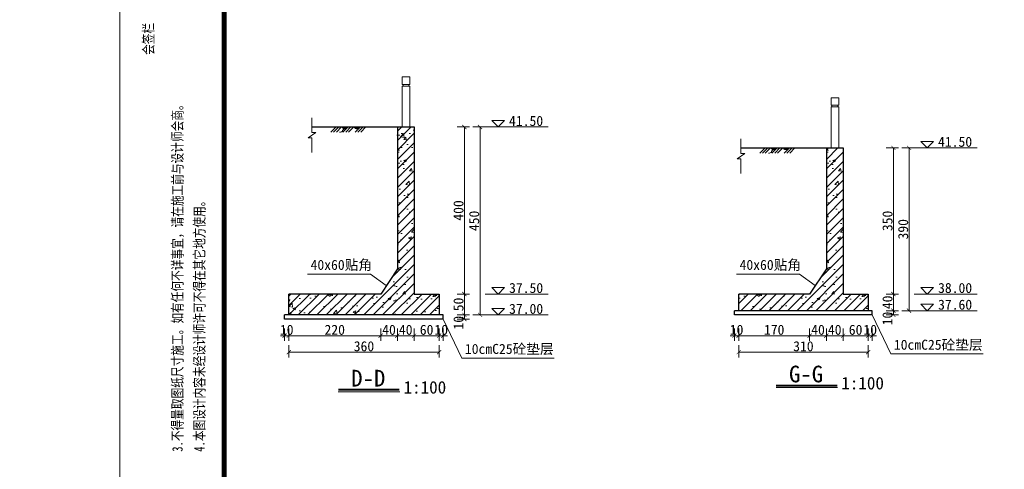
# Model space of a CAD drawing. Extents: x -13074 to 1448651, y 3648755 to 8081248.
# Tile 76 of 173: x 559706 to 559942, y 3858549 to 3858657. Entities that reach past the tile are written whole.
import ezdxf

# ---------------------------------------------------------------- set-up
doc = ezdxf.new("R2010")
doc.units = 0
doc.header["$PDMODE"] = 32
doc.header["$PDSIZE"] = 0.2
doc.layers.get('0').update_dxf_attribs({"linetype": 'CONTINUOUS'})
doc.layers.get('Defpoints').update_dxf_attribs({"linetype": 'CONTINUOUS'})
for name, color, linetype, lineweight in [('0.09折线', 6, 'CONTINUOUS', 9), ('0.09标注线', 3, 'CONTINUOUS', 9), ('0.13填充', 8, 'CONTINUOUS', 9), ('0.30粗线', 7, 'CONTINUOUS', 30), ('SHEET', 1, 'CONTINUOUS', 15), ('文字', 7, 'CONTINUOUS', 15), ('新建路', 7, 'CONTINUOUS', 40), ('细实线', 3, 'CONTINUOUS', 20)]:
    doc.layers.add(name, color=color, linetype=linetype, lineweight=lineweight)
doc.layers.add('DIM', color=3, linetype='CONTINUOUS')
doc.layers.add('PUB_DIM', color=3, linetype='CONTINUOUS')
doc.styles.add('-仿宋_GB2312', font='FangSong_GB2312.ttf')
doc.styles.add('FHZ', font='FangSong_GB2312.ttf', dxfattribs={"width": 0.7070000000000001, "height": 300})
doc.styles.add('TSSD_Dimension', font='tssdeng.shx', dxfattribs={"width": 0.7, "bigfont": '1hztxt.shx'})
doc.dimstyles.new('TSSD_100_100', dxfattribs={"dimtxt": 300, "dimasz": 100, "dimexe": 100, "dimexo": 250, "dimgap": 100, "dimtad": 1, "dimdec": 0, "dimzin": 0, "dimdsep": 46, "dimtxsty": 'TSSD_Dimension', "dimblk": 'ARCHTICK', "dimcen": 0, "dimdle": 100, "dimclrt": 7, "dimadec": 0, "dimazin": 0, "dimtfac": 1, "dimtdec": 0, "dimtix": 1, "dimtmove": 2, "dimatfit": 3, "dimfxl": 1, "dimtolj": 1, "dimtzin": 0, "dimarcsym": 0})
doc.dimstyles.new('zzzz STANDARD', dxfattribs={"dimtxt": 2.3, "dimasz": 1, "dimexe": 1.25, "dimexo": 1.5, "dimgap": 0.2, "dimtad": 1, "dimdec": 0, "dimlfac": 10, "dimzin": 0, "dimdsep": 46, "dimtxsty": '-仿宋_GB2312', "dimblk": 'ARCHTICK', "dimcen": 0.09, "dimadec": 0, "dimazin": 0, "dimtfac": 1, "dimtdec": 0, "dimtix": 1, "dimtmove": 2, "dimatfit": 3, "dimfxl": 1.7, "dimfxlon": 1, "dimtolj": 1, "dimtzin": 0, "dimlwd": 9, "dimlwe": 9, "dimarcsym": 0})

# ---------------------------------------------------------------- blocks, each defined once
blk = doc.blocks.new('_ARCHTICK')
at = {"color": 0, "linetype": 'ByBlock', "const_width": 0.15}
blk.add_lwpolyline([(-0.5, -0.5), (0.5, 0.5)], dxfattribs=at)
blk = doc.blocks.new('*D2211')
at = {"layer": 'Defpoints', "color": 0, "linetype": 'Continuous', "lineweight": 13}
for p in [(559800.331244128, 3858630.921329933), (559806.331244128, 3858585.921329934), (559816.1254303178, 3858585.921329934)]:
    blk.add_point(p, dxfattribs=at)
at = {"layer": '新建路', "color": 0, "linetype": 'Continuous', "lineweight": 9}
for p, q in [((559814.4254303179, 3858630.921329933), (559817.3754303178, 3858630.921329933)), ((559816.1254303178, 3858630.921329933), (559816.1254303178, 3858585.921329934)), ((559814.4254303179, 3858585.921329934), (559817.3754303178, 3858585.921329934))]:
    blk.add_line(p, q, dxfattribs=at)
for p, rotation in [((559816.1254303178, 3858630.921329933), 90), ((559816.1254303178, 3858585.921329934), 270)]:
    blk.add_blockref('_ARCHTICK', p, dxfattribs=dict(at, rotation=rotation))
at = {"layer": '新建路', "color": 0, "linetype": 'Continuous', "lineweight": 13, "insert": (559814.7254303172, 3858608.421329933), "char_height": 2.4, "attachment_point": 5, "rotation": 90, "style": '-仿宋_GB2312'}
blk.add_mtext('\\A1;450', dxfattribs=at)
blk = doc.blocks.new('*D2216')
at = {"layer": 'Defpoints', "color": 0, "linetype": 'Continuous', "lineweight": 13}
for p in [(559806.331244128, 3858590.921329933), (559770.331244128, 3858585.921329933), (559770.331244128, 3858576.99693654)]:
    blk.add_point(p, dxfattribs=at)
at = {"layer": '新建路', "color": 0, "linetype": 'Continuous', "lineweight": 9}
for p, q in [((559770.331244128, 3858578.69693654), (559770.331244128, 3858575.74693654)), ((559806.331244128, 3858578.69693654), (559806.331244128, 3858575.74693654)), ((559806.331244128, 3858576.99693654), (559770.331244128, 3858576.99693654))]:
    blk.add_line(p, q, dxfattribs=at)
at = {"layer": '新建路', "color": 0, "linetype": 'Continuous', "lineweight": 9, "rotation": 180}
blk.add_blockref('_ARCHTICK', (559770.331244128, 3858576.99693654), dxfattribs=at)
at = {"layer": '新建路', "color": 0, "linetype": 'Continuous', "lineweight": 9}
blk.add_blockref('_ARCHTICK', (559806.331244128, 3858576.99693654), dxfattribs=at)
at = {"layer": '新建路', "color": 0, "linetype": 'Continuous', "lineweight": 13, "insert": (559788.331244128, 3858578.39693654), "char_height": 2.4, "attachment_point": 5, "style": '-仿宋_GB2312'}
blk.add_mtext('\\A1;360', dxfattribs=at)
blk = doc.blocks.new('*D2683')
at = {"layer": 'Defpoints', "color": 0, "linetype": 'Continuous', "lineweight": 13}
for p in [(559806.331244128, 3858585.921329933), (559807.331244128, 3858585.921329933), (559807.331244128, 3858580.93664766)]:
    blk.add_point(p, dxfattribs=at)
at = {"layer": '新建路', "color": 0, "linetype": 'Continuous', "lineweight": 9}
for p, q in [((559806.331244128, 3858582.63664766), (559806.331244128, 3858579.68664766)), ((559807.331244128, 3858582.63664766), (559807.331244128, 3858579.68664766)), ((559806.331244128, 3858580.93664766), (559805.331244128, 3858580.93664766)), ((559806.331244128, 3858580.93664766), (559807.331244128, 3858580.93664766)), ((559807.331244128, 3858580.93664766), (559808.331244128, 3858580.93664766))]:
    blk.add_line(p, q, dxfattribs=at)
blk.add_blockref('_ARCHTICK', (559806.331244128, 3858580.93664766), dxfattribs=at)
at = {"layer": '新建路', "color": 0, "linetype": 'Continuous', "lineweight": 9, "rotation": 180}
blk.add_blockref('_ARCHTICK', (559807.331244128, 3858580.93664766), dxfattribs=at)
at = {"layer": '新建路', "color": 0, "linetype": 'Continuous', "lineweight": 13, "insert": (559806.831244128, 3858582.33664766), "char_height": 2.4, "attachment_point": 5, "style": '-仿宋_GB2312'}
blk.add_mtext('\\A1;10', dxfattribs=at)
blk = doc.blocks.new('*D2687')
at = {"layer": 'Defpoints', "color": 0, "linetype": 'Continuous', "lineweight": 13}
for p in [(559769.331244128, 3858585.921329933), (559770.331244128, 3858585.921329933), (559769.331244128, 3858580.93664766)]:
    blk.add_point(p, dxfattribs=at)
at = {"layer": '新建路', "color": 0, "linetype": 'Continuous', "lineweight": 9}
for p, q in [((559769.331244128, 3858582.63664766), (559769.331244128, 3858579.68664766)), ((559770.331244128, 3858582.63664766), (559770.331244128, 3858579.68664766)), ((559769.331244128, 3858580.93664766), (559768.331244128, 3858580.93664766)), ((559770.331244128, 3858580.93664766), (559769.331244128, 3858580.93664766)), ((559770.331244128, 3858580.93664766), (559771.331244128, 3858580.93664766))]:
    blk.add_line(p, q, dxfattribs=at)
blk.add_blockref('_ARCHTICK', (559769.331244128, 3858580.93664766), dxfattribs=at)
at = {"layer": '新建路', "color": 0, "linetype": 'Continuous', "lineweight": 9, "rotation": 180}
blk.add_blockref('_ARCHTICK', (559770.331244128, 3858580.93664766), dxfattribs=at)
at = {"layer": '新建路', "color": 0, "linetype": 'Continuous', "lineweight": 13, "insert": (559769.831244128, 3858582.33664766), "char_height": 2.4, "attachment_point": 5, "style": '-仿宋_GB2312'}
blk.add_mtext('\\A1;10', dxfattribs=at)
blk = doc.blocks.new('*D1656')
at = {"layer": 'Defpoints', "color": 0, "lineweight": 13}
for p in [(795705.9595204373, 267580.8669676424), (795535.205362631, 266220.4204991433), (795732.5029125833, 266163.840829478), (795133.8403867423, 265864.5095665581), (795133.8403867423, 265864.509566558)]:
    blk.add_point(p, dxfattribs=at)
at = {"layer": 'PUB_DIM', "color": 0, "lineweight": -2}
blk.add_arc((795133.8403867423, 265864.5095665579), 536.4386598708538, 26.5650511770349, 71.56505117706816, dxfattribs=at)
at = {"layer": 'PUB_DIM', "color": 0, "lineweight": -2, "xscale": 100, "yscale": 100, "zscale": 100}
for p, rotation in [((795303.4771857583, 266373.419963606), 161.5650511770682), ((795613.6457104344, 266104.4122284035), 296.5650511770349)]:
    blk.add_blockref('_ARCHTICK', p, dxfattribs=dict(at, rotation=rotation))
blk = doc.blocks.new('*D2994')
at = {"layer": 'Defpoints', "color": 0, "linetype": 'Continuous', "lineweight": 13}
for p in [(559903.0536054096, 3858625.921329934), (559909.0536054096, 3858586.921329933), (559918.8477915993, 3858586.921329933)]:
    blk.add_point(p, dxfattribs=at)
at = {"layer": '新建路', "color": 0, "linetype": 'Continuous', "lineweight": 9}
for p, q in [((559917.1477915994, 3858625.921329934), (559920.0977915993, 3858625.921329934)), ((559918.8477915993, 3858625.921329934), (559918.8477915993, 3858586.921329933)), ((559917.1477915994, 3858586.921329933), (559920.0977915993, 3858586.921329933))]:
    blk.add_line(p, q, dxfattribs=at)
for p, rotation in [((559918.8477915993, 3858625.921329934), 90), ((559918.8477915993, 3858586.921329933), 270)]:
    blk.add_blockref('_ARCHTICK', p, dxfattribs=dict(at, rotation=rotation))
at = {"layer": '新建路', "color": 0, "linetype": 'Continuous', "lineweight": 13, "insert": (559917.4477915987, 3858606.421329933), "char_height": 2.4, "attachment_point": 5, "rotation": 90, "style": '-仿宋_GB2312'}
blk.add_mtext('\\A1;390', dxfattribs=at)
blk = doc.blocks.new('*D2999')
at = {"layer": 'Defpoints', "color": 0, "linetype": 'Continuous', "lineweight": 13}
for p in [(559909.0536054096, 3858590.921329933), (559878.0536054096, 3858586.921329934), (559878.0536054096, 3858576.99693654)]:
    blk.add_point(p, dxfattribs=at)
at = {"layer": '新建路', "color": 0, "linetype": 'Continuous', "lineweight": 9}
for p, q in [((559878.0536054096, 3858578.69693654), (559878.0536054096, 3858575.74693654)), ((559909.0536054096, 3858578.69693654), (559909.0536054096, 3858575.74693654)), ((559909.0536054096, 3858576.99693654), (559878.0536054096, 3858576.99693654))]:
    blk.add_line(p, q, dxfattribs=at)
at = {"layer": '新建路', "color": 0, "linetype": 'Continuous', "lineweight": 9, "rotation": 180}
blk.add_blockref('_ARCHTICK', (559878.0536054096, 3858576.99693654), dxfattribs=at)
at = {"layer": '新建路', "color": 0, "linetype": 'Continuous', "lineweight": 9}
blk.add_blockref('_ARCHTICK', (559909.0536054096, 3858576.99693654), dxfattribs=at)
at = {"layer": '新建路', "color": 0, "linetype": 'Continuous', "lineweight": 13, "insert": (559893.5536054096, 3858578.39693654), "char_height": 2.4, "attachment_point": 5, "style": '-仿宋_GB2312'}
blk.add_mtext('\\A1;310', dxfattribs=at)
blk = doc.blocks.new('*D3000')
at = {"layer": 'Defpoints', "color": 0, "linetype": 'Continuous', "lineweight": 13}
for p in [(559909.0536054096, 3858586.921329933), (559910.0536054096, 3858586.921329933), (559910.0536054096, 3858580.93664766)]:
    blk.add_point(p, dxfattribs=at)
at = {"layer": '新建路', "color": 0, "linetype": 'Continuous', "lineweight": 9}
for p, q in [((559909.0536054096, 3858582.63664766), (559909.0536054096, 3858579.68664766)), ((559910.0536054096, 3858582.63664766), (559910.0536054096, 3858579.68664766)), ((559909.0536054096, 3858580.93664766), (559908.0536054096, 3858580.93664766)), ((559909.0536054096, 3858580.93664766), (559910.0536054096, 3858580.93664766)), ((559910.0536054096, 3858580.93664766), (559911.0536054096, 3858580.93664766))]:
    blk.add_line(p, q, dxfattribs=at)
blk.add_blockref('_ARCHTICK', (559909.0536054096, 3858580.93664766), dxfattribs=at)
at = {"layer": '新建路', "color": 0, "linetype": 'Continuous', "lineweight": 9, "rotation": 180}
blk.add_blockref('_ARCHTICK', (559910.0536054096, 3858580.93664766), dxfattribs=at)
at = {"layer": '新建路', "color": 0, "linetype": 'Continuous', "lineweight": 13, "insert": (559909.5536054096, 3858582.33664766), "char_height": 2.4, "attachment_point": 5, "style": '-仿宋_GB2312'}
blk.add_mtext('\\A1;10', dxfattribs=at)
blk = doc.blocks.new('*D3002')
at = {"layer": 'Defpoints', "color": 0, "linetype": 'Continuous', "lineweight": 13}
for p in [(559877.0536054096, 3858586.921329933), (559878.0536054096, 3858586.921329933), (559877.0536054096, 3858580.93664766)]:
    blk.add_point(p, dxfattribs=at)
at = {"layer": '新建路', "color": 0, "linetype": 'Continuous', "lineweight": 9}
for p, q in [((559877.0536054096, 3858582.63664766), (559877.0536054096, 3858579.68664766)), ((559878.0536054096, 3858582.63664766), (559878.0536054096, 3858579.68664766)), ((559877.0536054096, 3858580.93664766), (559876.0536054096, 3858580.93664766)), ((559878.0536054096, 3858580.93664766), (559877.0536054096, 3858580.93664766)), ((559878.0536054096, 3858580.93664766), (559879.0536054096, 3858580.93664766))]:
    blk.add_line(p, q, dxfattribs=at)
blk.add_blockref('_ARCHTICK', (559877.0536054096, 3858580.93664766), dxfattribs=at)
at = {"layer": '新建路', "color": 0, "linetype": 'Continuous', "lineweight": 9, "rotation": 180}
blk.add_blockref('_ARCHTICK', (559878.0536054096, 3858580.93664766), dxfattribs=at)
at = {"layer": '新建路', "color": 0, "linetype": 'Continuous', "lineweight": 13, "insert": (559877.5536054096, 3858582.33664766), "char_height": 2.4, "attachment_point": 5, "style": '-仿宋_GB2312'}
blk.add_mtext('\\A1;10', dxfattribs=at)
blk = doc.blocks.new('123')
at = {"layer": 'PUB_DIM', "color": 7}
dim = blk.add_angular_dim_2l(base=(795535.205362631, 266220.4204991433), line1=((795732.5029125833, 266163.840829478), (795133.8403867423, 265864.5095665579)), line2=((795133.8403867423, 265864.5095665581), (795705.9595204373, 267580.8669676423)), text=' ', dimstyle='TSSD_100_100', dxfattribs=at)
dim.commit()
dim.dimension.update_dxf_attribs({"geometry": '*D1656', "text_midpoint": (426562.1341325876, 722353.3214337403)})

msp = doc.modelspace()

# ---------------------------------------------------------------- hatches: boundary and pattern name
at = {"layer": '0.09标注线', "linetype": 'Continuous', "lineweight": 13}
h = msp.add_hatch(dxfattribs=at)
h.set_pattern_fill('ANSI31', color=256, scale=0.5, style=0)
h.set_pattern_definition([(45, (559770.331244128, 3858585.921329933), (-1.122532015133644, 1.122532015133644), [])])
h.paths.add_polyline_path([(559806.331244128, 3858585.921329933), (559806.3312441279, 3858590.921329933), (559800.3312441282, 3858590.921329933), (559800.331244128, 3858630.921329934), (559796.331244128, 3858630.921329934), (559796.331244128, 3858596.921329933), (559792.3312441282, 3858590.921329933), (559770.3312441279, 3858590.921329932), (559770.331244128, 3858585.921329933)])
h = msp.add_hatch(dxfattribs=at)
h.set_pattern_fill('混凝土2', color=256, style=0)
h.set_pattern_definition([(49.99999999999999, (559770.331244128, 3858585.921329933), (7.172601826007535, -0.6275213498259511), [0.75, -8.25]), (355, (559770.331244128, 3858585.921329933), (-1.38751333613, 7.521921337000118), [0.6, -6.6]), (100.4514, (559770.9289609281, 3858585.869036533), (5.785093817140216, 6.894395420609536), [0.6374019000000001, -7.01142112]), (46.18420000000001, (559770.331244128, 3858587.921329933), (10.67241048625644, -1.655190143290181), [1.125, -12.375]), (96.6356, (559771.2206115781, 3858587.783396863), (9.346627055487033, 9.741178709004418), [0.95610288, -10.51713]), (351.1842, (559770.331244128, 3858587.921329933), (9.346619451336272, 9.741186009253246), [0.9, -9.9]), (21, (559771.331244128, 3858587.421329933), (5.969070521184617, -4.026188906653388), [0.75, -8.25]), (326.0000000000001, (559771.331244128, 3858587.421329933), (2.433153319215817, 7.25150045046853), [0.6, -6.6]), (71.4514, (559771.828666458, 3858587.085813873), (8.4022262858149, 3.225304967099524), [0.6374019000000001, -7.01142112]), (37.50000000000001, (559770.331244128, 3858585.921329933), (0.1215985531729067, 3.328938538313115), [0, -6.52, 0, -6.7, 0, -6.625]), (7.499999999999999, (559770.331244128, 3858585.921329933), (2.630695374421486, 3.944117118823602), [0, -3.82, 0, -6.37, 0, -2.525]), (327.5, (559768.1012441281, 3858585.921329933), (5.338224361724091, -0.225548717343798), [0, -2.5, 0, -7.8, 0, -10.35]), (317.5, (559767.1012441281, 3858585.921329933), (5.831861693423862, 1.001049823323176), [0, -3.25, 0, -5.18, 0, -7.35])])
h.paths.add_polyline_path([(559800.331244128, 3858630.921329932), (559796.331244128, 3858630.921329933), (559796.331244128, 3858596.921329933), (559792.3312441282, 3858590.921329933), (559770.3312441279, 3858590.921329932), (559770.331244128, 3858585.921329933), (559806.3312441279, 3858585.921329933), (559806.331244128, 3858590.921329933), (559800.331244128, 3858590.921329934)])
h = msp.add_hatch(dxfattribs=at)
h.set_pattern_fill('ANSI31', color=256, scale=0.5, style=0)
h.set_pattern_definition([(45, (559873.0536054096, 3858585.921329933), (-1.122532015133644, 1.122532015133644), [])])
h.paths.add_polyline_path([(559909.0536054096, 3858586.921329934), (559909.0536054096, 3858590.921329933), (559903.0536054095, 3858590.921329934), (559903.0536054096, 3858625.921329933), (559899.0536054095, 3858625.921329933), (559899.0536054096, 3858596.921329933), (559895.0536054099, 3858590.921329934), (559878.0536054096, 3858590.921329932), (559878.0536054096, 3858586.921329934)])
h = msp.add_hatch(dxfattribs=at)
h.set_pattern_fill('混凝土2', color=256, style=0)
h.set_pattern_definition([(49.99999999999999, (559873.0536054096, 3858585.921329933), (7.172601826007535, -0.6275213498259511), [0.75, -8.25]), (355, (559873.0536054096, 3858585.921329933), (-1.38751333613, 7.521921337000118), [0.6, -6.6]), (100.4514, (559873.6513222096, 3858585.869036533), (5.785093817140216, 6.894395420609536), [0.6374018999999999, -7.011421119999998]), (46.18420000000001, (559873.0536054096, 3858587.921329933), (10.67241048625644, -1.655190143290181), [1.125, -12.375]), (96.6356, (559873.9429728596, 3858587.783396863), (9.346627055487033, 9.741178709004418), [0.95610288, -10.51713]), (351.1842, (559873.0536054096, 3858587.921329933), (9.346619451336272, 9.741186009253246), [0.9, -9.9]), (21, (559874.0536054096, 3858587.421329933), (5.969070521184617, -4.026188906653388), [0.75, -8.25]), (326.0000000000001, (559874.0536054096, 3858587.421329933), (2.433153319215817, 7.25150045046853), [0.6, -6.6]), (71.4514, (559874.5510277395, 3858587.085813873), (8.4022262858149, 3.225304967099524), [0.6374019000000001, -7.01142112]), (37.50000000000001, (559873.0536054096, 3858585.921329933), (0.1215985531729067, 3.328938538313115), [0, -6.52, 0, -6.7, 0, -6.625]), (7.499999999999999, (559873.0536054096, 3858585.921329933), (2.630695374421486, 3.944117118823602), [0, -3.82, 0, -6.37, 0, -2.525]), (327.5, (559870.8236054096, 3858585.921329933), (5.338224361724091, -0.225548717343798), [0, -2.5, 0, -7.8, 0, -10.35]), (317.5, (559869.8236054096, 3858585.921329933), (5.831861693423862, 1.001049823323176), [0, -3.25, 0, -5.18, 0, -7.35])])
h.paths.add_polyline_path([(559903.0536054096, 3858625.921329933), (559899.0536054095, 3858625.921329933), (559899.0536054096, 3858596.921329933), (559895.0536054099, 3858590.921329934), (559878.0536054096, 3858590.921329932), (559878.0536054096, 3858586.921329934), (559909.0536054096, 3858586.921329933), (559909.0536054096, 3858590.921329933), (559903.0536054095, 3858590.921329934)])
at = {"layer": '0.13填充'}
h = msp.add_hatch(color=256, dxfattribs=at)
edge = h.paths.add_edge_path()
edge.add_ellipse((559783.6287314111, 3858631.051051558), major_axis=(0, -0.6874260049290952), ratio=0.9642642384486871, start_angle=280.8772955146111, end_angle=439.1227044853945)
edge.add_line((559784.2796824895, 3858630.921329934), (559782.9777803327, 3858630.921329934))
h = msp.add_hatch(color=256, dxfattribs=at)
edge = h.paths.add_edge_path()
edge.add_ellipse((559786.5443980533, 3858631.051051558), major_axis=(0, -0.6874260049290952), ratio=0.9642642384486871, start_angle=280.8772955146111, end_angle=439.1227044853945)
edge.add_line((559787.195349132, 3858630.921329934), (559785.8934469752, 3858630.921329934))
h = msp.add_hatch(color=256, dxfattribs=at)
edge = h.paths.add_edge_path()
edge.add_ellipse((559886.3510926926, 3858626.051051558), major_axis=(0, -0.6874260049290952), ratio=0.9642642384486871, start_angle=280.8772955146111, end_angle=439.1227044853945)
edge.add_line((559887.002043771, 3858625.921329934), (559885.7001416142, 3858625.921329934))
h = msp.add_hatch(color=256, dxfattribs=at)
edge = h.paths.add_edge_path()
edge.add_ellipse((559889.2667593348, 3858626.051051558), major_axis=(0, -0.6874260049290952), ratio=0.9642642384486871, start_angle=280.8772955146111, end_angle=439.1227044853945)
edge.add_line((559889.9177104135, 3858625.921329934), (559888.6158082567, 3858625.921329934))

# ---------------------------------------------------------------- linework, layer by layer
at = {"layer": '0.09折线', "color": 7}
for p, q in [((559797.4781801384, 3858641.121329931), (559797.4781801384, 3858642.92132993)), ((559799.2781801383, 3858642.92132993), (559797.4781801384, 3858642.92132993)), ((559797.4781801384, 3858641.121329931), (559797.4781801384, 3858642.92132993)), ((559799.2781801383, 3858642.92132993), (559797.4781801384, 3858642.92132993)), ((559797.4781801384, 3858641.121329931), (559797.4781801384, 3858642.92132993)), ((559799.2781801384, 3858642.92132993), (559797.4781801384, 3858642.92132993)), ((559799.2781801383, 3858641.121329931), (559799.2781801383, 3858642.92132993)), ((559799.2781801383, 3858641.121329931), (559799.2781801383, 3858642.92132993)), ((559799.2781801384, 3858641.121329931), (559799.2781801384, 3858642.92132993)), ((559799.2781801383, 3858641.121329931), (559797.4781801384, 3858641.121329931)), ((559799.2781801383, 3858641.121329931), (559797.4781801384, 3858641.121329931)), ((559799.2781801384, 3858641.121329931), (559797.4781801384, 3858641.121329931)), ((559799.2781801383, 3858641.121329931), (559797.4781801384, 3858641.121329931)), ((559799.2781801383, 3858641.121329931), (559797.4781801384, 3858641.121329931)), ((559799.2781801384, 3858641.121329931), (559797.4781801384, 3858641.121329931)), ((559797.4781801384, 3858630.92132993), (559797.4781801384, 3858640.72132993)), ((559799.2781801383, 3858640.72132993), (559797.4781801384, 3858640.72132993)), ((559797.4781801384, 3858630.92132993), (559797.4781801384, 3858640.72132993)), ((559799.2781801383, 3858640.72132993), (559797.4781801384, 3858640.72132993)), ((559797.4781801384, 3858630.92132993), (559797.4781801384, 3858640.72132993)), ((559799.2781801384, 3858640.72132993), (559797.4781801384, 3858640.72132993)), ((559799.2781801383, 3858640.72132993), (559797.4781801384, 3858640.72132993)), ((559799.2781801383, 3858640.72132993), (559797.4781801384, 3858640.72132993)), ((559799.2781801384, 3858640.72132993), (559797.4781801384, 3858640.72132993)), ((559797.6781801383, 3858640.72132993), (559797.6781801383, 3858641.121329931)), ((559797.6781801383, 3858640.72132993), (559797.6781801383, 3858641.121329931)), ((559797.6781801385, 3858640.72132993), (559797.6781801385, 3858641.121329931)), ((559797.6781801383, 3858640.72132993), (559797.6781801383, 3858641.121329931)), ((559797.6781801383, 3858640.72132993), (559797.6781801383, 3858641.121329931)), ((559797.6781801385, 3858640.72132993), (559797.6781801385, 3858641.121329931)), ((559799.0781801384, 3858640.72132993), (559799.0781801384, 3858641.121329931)), ((559799.0781801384, 3858640.72132993), (559799.0781801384, 3858641.121329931)), ((559799.0781801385, 3858640.72132993), (559799.0781801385, 3858641.121329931)), ((559799.0781801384, 3858640.72132993), (559799.0781801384, 3858641.121329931)), ((559799.0781801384, 3858640.72132993), (559799.0781801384, 3858641.121329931)), ((559799.0781801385, 3858640.72132993), (559799.0781801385, 3858641.121329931)), ((559799.2781801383, 3858640.72132993), (559799.2781801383, 3858630.92132993)), ((559799.2781801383, 3858640.72132993), (559799.2781801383, 3858630.92132993)), ((559799.2781801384, 3858640.72132993), (559799.2781801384, 3858630.92132993)), ((559900.2005414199, 3858636.121329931), (559900.2005414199, 3858637.92132993)), ((559902.0005414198, 3858637.92132993), (559900.2005414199, 3858637.92132993)), ((559900.2005414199, 3858636.121329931), (559900.2005414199, 3858637.92132993)), ((559902.0005414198, 3858637.92132993), (559900.2005414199, 3858637.92132993)), ((559900.2005414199, 3858636.121329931), (559900.2005414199, 3858637.92132993)), ((559902.00054142, 3858637.92132993), (559900.2005414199, 3858637.92132993)), ((559902.0005414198, 3858636.121329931), (559902.0005414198, 3858637.92132993)), ((559902.0005414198, 3858636.121329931), (559902.0005414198, 3858637.92132993)), ((559902.00054142, 3858636.121329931), (559902.00054142, 3858637.92132993)), ((559902.0005414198, 3858636.121329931), (559900.2005414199, 3858636.121329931)), ((559902.0005414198, 3858636.121329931), (559900.2005414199, 3858636.121329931)), ((559902.00054142, 3858636.121329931), (559900.2005414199, 3858636.121329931)), ((559902.0005414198, 3858636.121329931), (559900.2005414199, 3858636.121329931)), ((559902.0005414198, 3858636.121329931), (559900.2005414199, 3858636.121329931)), ((559902.00054142, 3858636.121329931), (559900.2005414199, 3858636.121329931)), ((559900.2005414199, 3858625.92132993), (559900.2005414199, 3858635.72132993)), ((559902.0005414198, 3858635.72132993), (559900.2005414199, 3858635.72132993)), ((559900.2005414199, 3858625.92132993), (559900.2005414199, 3858635.72132993)), ((559902.0005414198, 3858635.72132993), (559900.2005414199, 3858635.72132993)), ((559900.2005414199, 3858625.92132993), (559900.2005414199, 3858635.72132993)), ((559902.00054142, 3858635.72132993), (559900.2005414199, 3858635.72132993)), ((559902.0005414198, 3858635.72132993), (559900.2005414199, 3858635.72132993)), ((559902.0005414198, 3858635.72132993), (559900.2005414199, 3858635.72132993)), ((559902.00054142, 3858635.72132993), (559900.2005414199, 3858635.72132993)), ((559900.4005414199, 3858635.72132993), (559900.4005414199, 3858636.121329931)), ((559900.4005414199, 3858635.72132993), (559900.4005414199, 3858636.121329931)), ((559900.40054142, 3858635.72132993), (559900.40054142, 3858636.121329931)), ((559900.4005414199, 3858635.72132993), (559900.4005414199, 3858636.121329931)), ((559900.4005414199, 3858635.72132993), (559900.4005414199, 3858636.121329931)), ((559900.40054142, 3858635.72132993), (559900.40054142, 3858636.121329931)), ((559901.8005414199, 3858635.72132993), (559901.8005414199, 3858636.121329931)), ((559901.8005414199, 3858635.72132993), (559901.8005414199, 3858636.121329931)), ((559901.80054142, 3858635.72132993), (559901.80054142, 3858636.121329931)), ((559901.8005414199, 3858635.72132993), (559901.8005414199, 3858636.121329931)), ((559901.8005414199, 3858635.72132993), (559901.8005414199, 3858636.121329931)), ((559901.80054142, 3858635.72132993), (559901.80054142, 3858636.121329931)), ((559902.0005414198, 3858635.72132993), (559902.0005414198, 3858625.92132993)), ((559902.0005414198, 3858635.72132993), (559902.0005414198, 3858625.92132993)), ((559902.00054142, 3858635.72132993), (559902.00054142, 3858625.92132993))]:
    msp.add_line(p, q, dxfattribs=at)
at = {"layer": '0.09标注线', "linetype": 'Continuous', "lineweight": 13}
for p, q in [((559775.879829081, 3858629.596983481), (559775.879829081, 3858633.073989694)), ((559775.879829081, 3858624.8092989), (559775.879829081, 3858628.286305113)), ((559878.6021903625, 3858624.596983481), (559878.6021903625, 3858628.073989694)), ((559878.6021903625, 3858619.8092989), (559878.6021903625, 3858623.286305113)), ((559793.6697217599, 3858592.929046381), (559789.9251582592, 3858595.679551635)), ((559896.3920830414, 3858592.929046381), (559892.6475195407, 3858595.679551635)), ((559807.3312441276, 3858584.921329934), (559811.7489450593, 3858575.566133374)), ((559910.0536054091, 3858585.921329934), (559914.4713063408, 3858576.566133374))]:
    msp.add_line(p, q, dxfattribs=at)
at = {"layer": '0.09标注线'}
for p, q in [((559818.932330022, 3858632.460032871), (559820.4710329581, 3858630.921329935)), ((559818.932330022, 3858632.460032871), (559822.0097358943, 3858632.460032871)), ((559820.4710329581, 3858630.921329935), (559822.0097358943, 3858632.460032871)), ((559921.6546913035, 3858627.460032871), (559923.1933942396, 3858625.921329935)), ((559921.6546913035, 3858627.460032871), (559924.7320971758, 3858627.460032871)), ((559923.1933942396, 3858625.921329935), (559924.7320971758, 3858627.460032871)), ((559818.932330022, 3858592.46003287), (559820.4710329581, 3858590.921329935)), ((559818.932330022, 3858592.46003287), (559822.0097358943, 3858592.46003287)), ((559820.4710329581, 3858590.921329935), (559822.0097358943, 3858592.46003287)), ((559921.6546913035, 3858592.46003287), (559923.1933942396, 3858590.921329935)), ((559921.6546913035, 3858592.46003287), (559924.7320971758, 3858592.46003287)), ((559923.1933942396, 3858590.921329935), (559924.7320971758, 3858592.46003287)), ((559818.932330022, 3858587.460032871), (559820.4710329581, 3858585.921329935)), ((559818.932330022, 3858587.460032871), (559822.0097358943, 3858587.460032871)), ((559820.4710329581, 3858585.921329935), (559822.0097358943, 3858587.460032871)), ((559921.6546913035, 3858588.460032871), (559923.1933942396, 3858586.921329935)), ((559921.6546913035, 3858588.460032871), (559924.7320971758, 3858588.460032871)), ((559923.1933942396, 3858586.921329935), (559924.7320971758, 3858588.460032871))]:
    msp.add_line(p, q, dxfattribs=at)
at = {"layer": '0.09标注线', "ltscale": 0.005}
for p, q in [((559776.7747785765, 3858629.596983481), (559774.9848795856, 3858628.286305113)), ((559775.879829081, 3858629.596983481), (559776.7747785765, 3858629.596983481)), ((559774.9848795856, 3858628.286305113), (559775.879829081, 3858628.286305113)), ((559879.497139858, 3858624.596983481), (559877.7072408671, 3858623.286305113)), ((559877.7072408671, 3858623.286305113), (559878.6021903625, 3858623.286305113)), ((559878.6021903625, 3858624.596983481), (559879.497139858, 3858624.596983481))]:
    msp.add_line(p, q, dxfattribs=at)
at = {"layer": '0.09标注线', "color": 3, "lineweight": 13}
for p, q in [((559789.9251582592, 3858595.679551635), (559774.7982458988, 3858595.679551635)), ((559892.6475195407, 3858595.679551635), (559877.5206071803, 3858595.679551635))]:
    msp.add_line(p, q, dxfattribs=at)
at = {"layer": '0.09标注线', "color": 3, "lineweight": 9}
for p, q in [((559833.8584414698, 3858575.566133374), (559811.7489450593, 3858575.566133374)), ((559936.5808027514, 3858576.566133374), (559914.4713063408, 3858576.566133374))]:
    msp.add_line(p, q, dxfattribs=at)
at = {"layer": '0.13填充', "ltscale": 0.005}
for p, q in [((559887.0062418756, 3858568.498254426), (559901.7369535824, 3858568.498254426)), ((559782.1911361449, 3858567.498254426), (559796.9218478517, 3858567.498254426))]:
    msp.add_line(p, q, dxfattribs=at)
at = {"layer": '0.13填充', "lineweight": 40, "ltscale": 0.005}
for p, q in [((559887.062116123, 3858569.028180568), (559901.6026042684, 3858569.028180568)), ((559782.2470103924, 3858568.028180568), (559796.7874985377, 3858568.028180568))]:
    msp.add_line(p, q, dxfattribs=at)
at = {"layer": '0.30粗线'}
for p, q in [((559775.879829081, 3858630.921329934), (559800.331244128, 3858630.921329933)), ((559796.331244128, 3858630.921329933), (559796.331244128, 3858596.921329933)), ((559800.331244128, 3858630.921329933), (559800.331244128, 3858590.921329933)), ((559878.6021903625, 3858625.921329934), (559903.0536054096, 3858625.921329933)), ((559899.0536054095, 3858625.921329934), (559899.0536054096, 3858596.921329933)), ((559903.0536054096, 3858625.921329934), (559903.0536054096, 3858590.921329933)), ((559796.331244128, 3858596.921329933), (559792.331244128, 3858590.921329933)), ((559899.0536054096, 3858596.921329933), (559895.0536054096, 3858590.921329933)), ((559770.331244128, 3858585.921329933), (559770.331244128, 3858590.921329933)), ((559792.3312441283, 3858590.921329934), (559770.331244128, 3858590.921329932)), ((559800.331244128, 3858590.921329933), (559806.331244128, 3858590.921329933)), ((559806.331244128, 3858590.921329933), (559806.331244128, 3858585.921329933)), ((559878.0536054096, 3858586.921329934), (559878.0536054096, 3858590.921329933)), ((559895.0536054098, 3858590.921329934), (559878.0536054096, 3858590.921329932)), ((559903.0536054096, 3858590.921329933), (559909.0536054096, 3858590.921329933)), ((559909.0536054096, 3858590.921329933), (559909.0536054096, 3858586.921329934)), ((559807.331244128, 3858585.921329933), (559769.331244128, 3858585.921329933)), ((559769.331244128, 3858584.921329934), (559769.331244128, 3858585.921329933)), ((559807.331244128, 3858584.921329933), (559769.331244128, 3858584.921329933)), ((559807.331244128, 3858584.921329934), (559807.331244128, 3858585.921329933)), ((559910.0536054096, 3858586.921329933), (559877.0536054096, 3858586.921329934)), ((559877.0536054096, 3858585.921329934), (559877.0536054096, 3858586.921329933)), ((559910.0536054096, 3858585.921329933), (559877.0536054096, 3858585.921329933)), ((559910.0536054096, 3858585.921329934), (559910.0536054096, 3858586.921329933))]:
    msp.add_line(p, q, dxfattribs=at)
at = {"layer": 'SHEET', "color": 7}
msp.add_lwpolyline([(560149.8816027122, 3858485.488886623), (559729.8819288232, 3858485.488886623), (559729.8819288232, 3858782.488656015), (560149.8816027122, 3858782.488656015)], close=True, dxfattribs=at)
at = {"layer": 'SHEET', "color": 7, "const_width": 1.199999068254}
msp.add_lwpolyline([(559754.8819094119, 3858777.488659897), (560144.8816065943, 3858777.488659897), (560144.8816065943, 3858490.48888274), (559754.8819094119, 3858490.48888274)], close=True, dxfattribs=at)
at = {"layer": '新建路', "color": 3, "linetype": 'Continuous', "lineweight": 13}
for p, q in [((559832.4006234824, 3858630.921329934), (559817.3754303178, 3858630.921329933)), ((559935.1229847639, 3858625.921329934), (559920.0977915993, 3858625.921329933)), ((559832.4006234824, 3858590.921329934), (559817.3754303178, 3858590.921329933)), ((559935.1229847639, 3858590.921329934), (559920.0977915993, 3858590.921329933)), ((559832.4006234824, 3858585.921329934), (559817.3754303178, 3858585.921329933)), ((559935.1229847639, 3858586.921329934), (559920.0977915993, 3858586.921329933))]:
    msp.add_line(p, q, dxfattribs=at)
at = {"layer": '细实线', "ltscale": 5}
for p, q in [((559781.6415626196, 3858630.921329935), (559780.3843547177, 3858629.664122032)), ((559782.3068086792, 3858630.921329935), (559781.0496007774, 3858629.664122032)), ((559782.972054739, 3858630.921329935), (559781.7148468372, 3858629.664122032)), ((559784.557229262, 3858630.921329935), (559783.3000213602, 3858629.664122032)), ((559785.2224753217, 3858630.921329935), (559783.9652674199, 3858629.664122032)), ((559785.8877213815, 3858630.921329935), (559784.6305134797, 3858629.664122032)), ((559787.4728959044, 3858630.921329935), (559786.2156880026, 3858629.664122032)), ((559788.1381419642, 3858630.921329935), (559786.8809340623, 3858629.664122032)), ((559788.803388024, 3858630.921329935), (559787.5461801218, 3858629.664122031)), ((559884.3639239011, 3858625.921329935), (559883.1067159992, 3858624.664122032)), ((559885.0291699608, 3858625.921329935), (559883.771962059, 3858624.664122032)), ((559885.6944160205, 3858625.921329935), (559884.4372081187, 3858624.664122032)), ((559887.2795905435, 3858625.921329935), (559886.0223826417, 3858624.664122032)), ((559887.9448366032, 3858625.921329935), (559886.6876287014, 3858624.664122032)), ((559888.610082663, 3858625.921329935), (559887.3528747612, 3858624.664122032)), ((559890.195257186, 3858625.921329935), (559888.9380492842, 3858624.664122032)), ((559890.8605032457, 3858625.921329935), (559889.6032953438, 3858624.664122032)), ((559891.5257493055, 3858625.921329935), (559890.2685414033, 3858624.664122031))]:
    msp.add_line(p, q, dxfattribs=at)
at = {"layer": '细实线', "lineweight": 20, "ltscale": 5, "start_tangent": (-0.9990642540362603, 0.04325062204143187), "end_tangent": (-0.99950576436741, -0.03143607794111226)}
for points in [[(559783.599973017, 3858630.366878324), (559783.317930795, 3858630.257971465), (559783.2454147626, 3858630.137421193), (559783.209284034, 3858629.974656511), (559783.0845567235, 3858629.823736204), (559782.8978430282, 3858629.729279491), (559782.5033004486, 3858629.664122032)], [(559886.3223342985, 3858625.366878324), (559886.0402920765, 3858625.257971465), (559885.9677760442, 3858625.137421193), (559885.9316453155, 3858624.974656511), (559885.806918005, 3858624.823736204), (559885.6202043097, 3858624.729279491), (559885.2256617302, 3858624.664122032)]]:
    msp.add_spline(points, degree=3, dxfattribs=at)

# ---------------------------------------------------------------- block references
at = {"linetype": 'Continuous', "lineweight": 13, "xscale": 0.01000000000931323, "yscale": 0.009999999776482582, "zscale": 0.01}
msp.add_blockref('123', (552983.1238135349, 3855442.078453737), dxfattribs=at)

# ---------------------------------------------------------------- texts
at = {"layer": '0.09标注线', "attachment_point": 1, "style": '-仿宋_GB2312'}
for s, insert, char_height, width in [('41.50', (559823.0725705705, 3858633.572376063), 2.4, 12.60969114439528), ('41.50', (559925.794931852, 3858628.572376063), 2.4, 12.60969114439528), ('40x60贴角', (559775.5488681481, 3858599.100869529), 2.3999976, 19.48532699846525), ('40x60贴角', (559878.2712294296, 3858599.100869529), 2.3999976, 19.48532699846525), ('37.50', (559823.0725705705, 3858593.572376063), 2.4, 12.60969114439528), ('38.00', (559925.794931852, 3858593.572376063), 2.4, 12.60969114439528), ('37.60', (559925.794931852, 3858589.572376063), 2.4, 12.60969114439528), ('37.00', (559823.0725705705, 3858588.572376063), 2.4, 12.60969114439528), ('10cmC25砼垫层', (559915.2218852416, 3858579.97389453), 2.399859, 26.28744875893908), ('10cmC25砼垫层', (559812.49952396, 3858578.97389453), 2.399859, 26.28744875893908)]:
    msp.add_mtext(s, dxfattribs=dict(at, insert=insert, char_height=char_height, width=width))
at = {"layer": 'DIM', "color": 7, "style": 'FHZ', "width": 0.75}
for s, p in [('会签栏', (559737.9834316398, 3858648.16776912)), ('3.不得量取图纸尺寸施工。如有任何不详事宜，请在施工前与设计师会商。', (559744.9156442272, 3858553.135787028)), ('4.本图设计内容未经设计师许可不得在其它地方使用。', (559750.1744489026, 3858553.135787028))]:
    msp.add_text(s, height=2.49999805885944, rotation=90, dxfattribs=at).set_placement(p)
at = {"layer": '文字', "color": 7, "attachment_point": 1, "style": '-仿宋_GB2312'}
for s, insert, char_height, width in [('G-G', (559890.1004438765, 3858573.764862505), 4, 38.01371816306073), ('D-D', (559785.2853381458, 3858572.764862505), 4, 38.01371816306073), ('1:100', (559902.6324986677, 3858571.07611652), 3, 10.28954739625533), ('1:100', (559797.817392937, 3858570.07611652), 3, 10.28954739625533)]:
    msp.add_mtext(s, dxfattribs=dict(at, insert=insert, char_height=char_height, width=width))

# ---------------------------------------------------------------- dimensions: what is measured, and where the dimension line sits
at = {"layer": '新建路', "color": 3, "linetype": 'Continuous', "lineweight": 13}
for base, p1, p2 in [((559812.3753598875, 3858630.921329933), (559806.331244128, 3858590.921329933), (559800.331244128, 3858630.921329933)), ((559915.097721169, 3858625.921329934), (559909.0536054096, 3858590.921329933), (559903.0536054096, 3858625.921329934)), ((559812.3753598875, 3858590.921329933), (559806.331244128, 3858585.921329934), (559806.331244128, 3858590.921329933)), ((559915.097721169, 3858590.921329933), (559909.0536054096, 3858586.921329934), (559909.0536054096, 3858590.921329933))]:
    msp.add_linear_dim(base=base, p1=p1, p2=p2, angle=90, dimstyle='zzzz STANDARD', override={"dimtxt": 2.4, "dimexo": 2}, dxfattribs=at).render()
for base, p1, p2, angle, picture, middle in [((559816.1254303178, 3858585.921329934), (559800.331244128, 3858630.921329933), (559806.331244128, 3858585.921329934), 90, '*D2211', (559814.7254303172, 3858608.421329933)), ((559918.8477915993, 3858586.921329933), (559903.0536054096, 3858625.921329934), (559909.0536054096, 3858586.921329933), 90, '*D2994', (559917.4477915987, 3858606.421329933)), ((559769.331244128, 3858580.93664766), (559770.331244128, 3858585.921329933), (559769.331244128, 3858585.921329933), 180, '*D2687', (559769.831244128, 3858582.33664766)), ((559877.0536054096, 3858580.93664766), (559878.0536054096, 3858586.921329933), (559877.0536054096, 3858586.921329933), 180, '*D3002', (559877.5536054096, 3858582.33664766))]:
    dim = msp.add_linear_dim(base=base, p1=p1, p2=p2, angle=angle, dimstyle='zzzz STANDARD', override={"dimtxt": 2.4, "dimexo": 2}, dxfattribs=at)
    dim.commit()
    dim.dimension.update_dxf_attribs({"geometry": picture, "text_midpoint": middle})
for base, p1, p2 in [((559796.331244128, 3858580.93664766), (559792.331244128, 3858590.921329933), (559796.331244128, 3858596.921329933)), ((559800.331244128, 3858580.93664766), (559796.331244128, 3858596.921329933), (559800.331244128, 3858590.921329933)), ((559899.0536054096, 3858580.93664766), (559895.0536054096, 3858590.921329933), (559899.0536054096, 3858596.921329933)), ((559903.0536054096, 3858580.93664766), (559899.0536054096, 3858596.921329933), (559903.0536054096, 3858590.921329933)), ((559792.331244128, 3858580.93664766), (559770.331244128, 3858585.921329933), (559792.331244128, 3858590.921329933)), ((559806.331244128, 3858580.93664766), (559800.331244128, 3858590.921329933), (559806.331244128, 3858590.921329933)), ((559895.0536054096, 3858580.93664766), (559878.0536054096, 3858586.921329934), (559895.0536054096, 3858590.921329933)), ((559909.0536054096, 3858580.93664766), (559903.0536054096, 3858590.921329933), (559909.0536054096, 3858590.921329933))]:
    msp.add_linear_dim(base=base, p1=p1, p2=p2, dimstyle='zzzz STANDARD', override={"dimtxt": 2.4, "dimexo": 2}, dxfattribs=at).render()
for base, p1, p2, picture, middle in [((559770.331244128, 3858576.99693654), (559806.331244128, 3858590.921329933), (559770.331244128, 3858585.921329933), '*D2216', (559788.331244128, 3858578.39693654)), ((559878.0536054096, 3858576.99693654), (559909.0536054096, 3858590.921329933), (559878.0536054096, 3858586.921329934), '*D2999', (559893.5536054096, 3858578.39693654)), ((559807.331244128, 3858580.93664766), (559806.331244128, 3858585.921329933), (559807.331244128, 3858585.921329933), '*D2683', (559806.831244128, 3858582.33664766)), ((559910.0536054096, 3858580.93664766), (559909.0536054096, 3858586.921329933), (559910.0536054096, 3858586.921329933), '*D3000', (559909.5536054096, 3858582.33664766))]:
    dim = msp.add_linear_dim(base=base, p1=p1, p2=p2, dimstyle='zzzz STANDARD', override={"dimtxt": 2.4, "dimexo": 2}, dxfattribs=at)
    dim.commit()
    dim.dimension.update_dxf_attribs({"geometry": picture, "text_midpoint": middle})
for base, p1, p2, location in [((559915.097721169, 3858585.921329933), (559910.0536054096, 3858586.921329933), (559910.0536054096, 3858585.921329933), (559913.6977211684, 3858585.04884555)), ((559812.3753598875, 3858584.921329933), (559807.331244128, 3858585.921329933), (559807.331244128, 3858584.921329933), (559810.9753598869, 3858584.04884555))]:
    msp.add_linear_dim(base=base, p1=p1, p2=p2, angle=90, location=location, dimstyle='zzzz STANDARD', override={"dimtxt": 2.4, "dimexo": 2}, dxfattribs=at).render()

doc.saveas('drawing.dxf')
